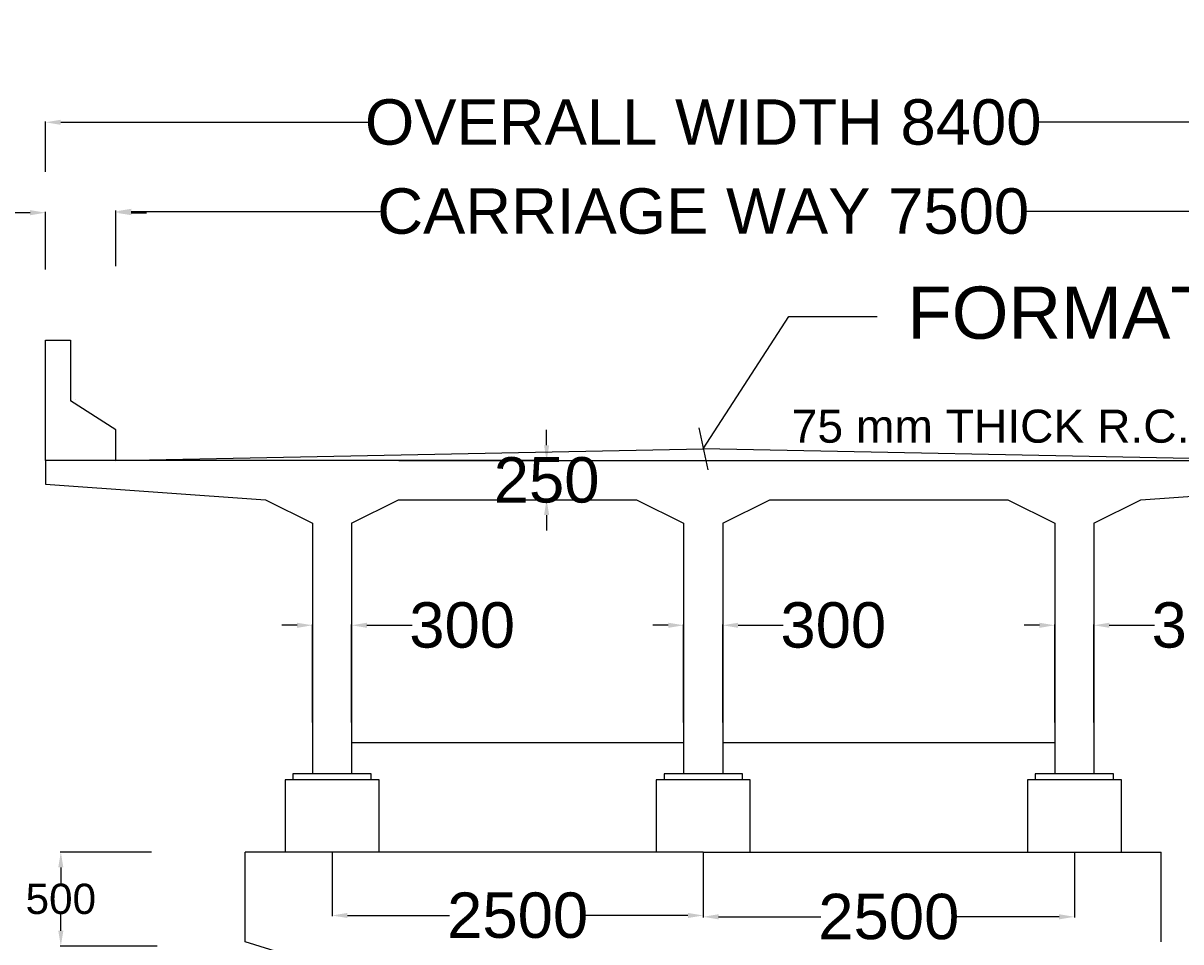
# Model space of a CAD drawing. Extents: x 586212 to 1787843, y 514956 to 1583660.
# Tile 10 of 14: x 793236 to 831491, y 743316 to 773677. Entities that reach past the tile are written whole.
import ezdxf

# ---------------------------------------------------------------- set-up
doc = ezdxf.new("R2010")
doc.units = ezdxf.units.MI
doc.header["$MEASUREMENT"] = 0
doc.layers.add('DIMENISION', color=4, linetype='Continuous', lineweight=13)
doc.layers.add('TEXT', color=3, linetype='Continuous')
doc.styles.add('ROMAND 25', font='romand.shx', dxfattribs={"height": 180})
doc.styles.get("Standard").update_dxf_attribs({"font": 'arial.ttf', "height": 500})
doc.dimstyles.new('bASANT jAIN  NMM', dxfattribs={"dimscale": 0.507, "dimtxt": 500, "dimasz": 1000, "dimexe": 50, "dimexo": 25, "dimgap": 0.09, "dimtad": 0, "dimtih": 1, "dimtoh": 1, "dimdec": 0, "dimzin": 0, "dimdsep": 46, "dimtxsty": 'Standard', "dimcen": 0.09, "dimclrd": 256, "dimclre": 256, "dimadec": 0, "dimazin": 0, "dimtfac": 1, "dimtdec": 0, "dimtix": 1, "dimtofl": 0, "dimtmove": 0, "dimatfit": 0, "dimfxl": 300, "dimtolj": 1, "dimtzin": 0, "dimlwd": -1, "dimlwe": -1, "dimarcsym": 0})
doc.dimstyles.new('SIDDIQUI', dxfattribs={"dimtxt": 1, "dimasz": 2.5, "dimexe": 0.18, "dimexo": 0.0625, "dimgap": 1, "dimtad": 1, "dimdec": 0, "dimzin": 0, "dimdsep": 46, "dimtxsty": 'ROMAND 25', "dimblk": 'OBLIQUE', "dimcen": 0.09, "dimdle": 1, "dimclrt": 1, "dimadec": 0, "dimazin": 0, "dimtfac": 1, "dimtdec": 0, "dimtofl": 0, "dimtmove": 0, "dimatfit": 3, "dimldrblk": 'OBLIQUE', "dimfxl": 1, "dimtolj": 1, "dimtzin": 0, "dimarcsym": 0})

# ---------------------------------------------------------------- blocks, each defined once
blk = doc.blocks.new('*D95')
at = {"ltscale": 0.5, "transparency": 16777216}
for p, q in [((793973, 768764), (793973, 770425)), ((794480, 770400), (804629, 770400)), ((836936, 770400), (826787, 770400)), ((837443, 768512), (837443, 770425))]:
    blk.add_line(p, q, dxfattribs=at)
for points in [[(794480, 770484), (794480, 770315), (793973, 770400)], [(836936, 770484), (836936, 770315), (837443, 770400)]]:
    blk.add_solid(points, dxfattribs=at)
at = {"layer": 'Defpoints', "color": 0, "ltscale": 0.5, "transparency": 16777216}
for p in [(837443, 770400), (793973, 768752), (837443, 768500)]:
    blk.add_point(p, dxfattribs=at)
at = {"color": 0, "ltscale": 0.5, "transparency": 16777216, "insert": (815708, 770400), "char_height": 500, "attachment_point": 5}
blk.add_mtext('\\A1;{\\H3x;OVERALL WIDTH 8400}', dxfattribs=at)
blk = doc.blocks.new('*D96')
at = {"ltscale": 0.5, "transparency": 16777216}
for p, q in [((796302, 766837), (796302, 767483)), ((796809, 767457), (805038, 767457)), ((834607, 767457), (826378, 767457)), ((835114, 766005), (835114, 767483))]:
    blk.add_line(p, q, dxfattribs=at)
for points in [[(796809, 767542), (796809, 767373), (796302, 767457)], [(834607, 767542), (834607, 767373), (835114, 767457)]]:
    blk.add_solid(points, dxfattribs=at)
at = {"layer": 'Defpoints', "color": 0, "ltscale": 0.5, "transparency": 16777216}
for p in [(835114, 767457), (796302, 766825), (835114, 765992)]:
    blk.add_point(p, dxfattribs=at)
at = {"color": 0, "ltscale": 0.5, "transparency": 16777216, "insert": (815708, 767457), "char_height": 500, "attachment_point": 5}
blk.add_mtext('\\A1;{\\H3x;CARRIAGE WAY 7500}', dxfattribs=at)
blk = doc.blocks.new('*D97')
at = {"ltscale": 0.5, "transparency": 16777216}
for p, q in [((793466, 767413), (791290, 767413)), ((793973, 765535), (793973, 767439)), ((796302, 765651), (796302, 767439)), ((796809, 767413), (797316, 767413))]:
    blk.add_line(p, q, dxfattribs=at)
for points in [[(793466, 767498), (793466, 767329), (793973, 767413)], [(796809, 767498), (796809, 767329), (796302, 767413)]]:
    blk.add_solid(points, dxfattribs=at)
at = {"layer": 'Defpoints', "color": 0, "ltscale": 0.5, "transparency": 16777216}
for p in [(796302, 767413), (793973, 765522), (796302, 765639)]:
    blk.add_point(p, dxfattribs=at)
at = {"color": 0, "ltscale": 0.5, "transparency": 16777216, "insert": (789605, 767413), "char_height": 500, "attachment_point": 5}
blk.add_mtext('\\A1;{\\H3x;450}', dxfattribs=at)
blk = doc.blocks.new('_Oblique')
at = {"color": 0, "linetype": 'ByBlock', "lineweight": -2}
blk.add_line((-0.5, -0.5), (0.5, 0.5), dxfattribs=at)
blk = doc.blocks.new('*D99')
at = {"ltscale": 0.5, "transparency": 16777216}
for p, q in [((797480, 746283), (794455, 746283)), ((794481, 745776), (794481, 745241)), ((794481, 743685), (794481, 744220)), ((797664, 743178), (794455, 743178))]:
    blk.add_line(p, q, dxfattribs=at)
for points in [[(794396, 745776), (794565, 745776), (794481, 746283)], [(794396, 743685), (794565, 743685), (794481, 743178)]]:
    blk.add_solid(points, dxfattribs=at)
at = {"layer": 'Defpoints', "color": 0, "ltscale": 0.5, "transparency": 16777216}
for p in [(794481, 746283), (797493, 746283), (797677, 743178)]:
    blk.add_point(p, dxfattribs=at)
at = {"color": 0, "ltscale": 0.5, "transparency": 16777216, "insert": (794481, 744730), "char_height": 500, "attachment_point": 5}
blk.add_mtext('\\A1;{\\H2x;500}', dxfattribs=at)
blk = doc.blocks.new('*D118')
at = {"ltscale": 0.5, "transparency": 16777216}
for p, q in [((803443, 746270), (803443, 744162)), ((815708, 746270), (815708, 744162)), ((803950, 744187), (807326, 744187)), ((815201, 744187), (811826, 744187))]:
    blk.add_line(p, q, dxfattribs=at)
for points in [[(803950, 744272), (803950, 744103), (803443, 744187)], [(815201, 744272), (815201, 744103), (815708, 744187)]]:
    blk.add_solid(points, dxfattribs=at)
at = {"layer": 'Defpoints', "color": 0, "ltscale": 0.5, "transparency": 16777216}
for p in [(803443, 746283), (815708, 746283), (815708, 744187)]:
    blk.add_point(p, dxfattribs=at)
at = {"color": 0, "ltscale": 0.5, "transparency": 16777216, "insert": (809576, 744187), "char_height": 500, "attachment_point": 5}
blk.add_mtext('\\A1;{\\H3x;2500}', dxfattribs=at)
blk = doc.blocks.new('*D119')
at = {"ltscale": 0.5, "transparency": 16777216}
for p, q in [((815708, 746270), (815708, 744118)), ((827973, 746270), (827973, 744118)), ((816215, 744143), (819591, 744143)), ((827466, 744143), (824091, 744143))]:
    blk.add_line(p, q, dxfattribs=at)
for points in [[(816215, 744228), (816215, 744059), (815708, 744143)], [(827466, 744228), (827466, 744059), (827973, 744143)]]:
    blk.add_solid(points, dxfattribs=at)
at = {"layer": 'Defpoints', "color": 0, "ltscale": 0.5, "transparency": 16777216}
for p in [(815708, 746283), (827973, 746283), (815708, 744143)]:
    blk.add_point(p, dxfattribs=at)
at = {"color": 0, "ltscale": 0.5, "transparency": 16777216, "insert": (821841, 744143), "char_height": 500, "attachment_point": 5}
blk.add_mtext('\\A1;{\\H3x;2500}', dxfattribs=at)
blk = doc.blocks.new('*D120')
at = {"ltscale": 0.5, "transparency": 16777216}
for p, q in [((810533, 759727), (810533, 760234)), ((805655, 759220), (810559, 759220)), ((805655, 757927), (810559, 757927)), ((810533, 757420), (810533, 756913))]:
    blk.add_line(p, q, dxfattribs=at)
for points in [[(810449, 759727), (810618, 759727), (810533, 759220)], [(810449, 757420), (810618, 757420), (810533, 757927)]]:
    blk.add_solid(points, dxfattribs=at)
at = {"layer": 'Defpoints', "color": 0, "ltscale": 0.5, "transparency": 16777216}
for p in [(805643, 759220), (810533, 759220), (805643, 757927)]:
    blk.add_point(p, dxfattribs=at)
at = {"color": 0, "ltscale": 0.5, "transparency": 16777216, "insert": (810533, 758573), "char_height": 500, "attachment_point": 5}
blk.add_mtext('\\A1;{\\H3x;250}', dxfattribs=at)
blk = doc.blocks.new('*D102')
at = {"ltscale": 0.5, "transparency": 16777216}
for p, q in [((802290, 753778), (801783, 753778)), ((802797, 750565), (802797, 753803)), ((804090, 750565), (804090, 753803)), ((804597, 753778), (806088, 753778))]:
    blk.add_line(p, q, dxfattribs=at)
for points in [[(802290, 753862), (802290, 753693), (802797, 753778)], [(804597, 753862), (804597, 753693), (804090, 753778)]]:
    blk.add_solid(points, dxfattribs=at)
at = {"layer": 'Defpoints', "color": 0, "ltscale": 0.5, "transparency": 16777216}
for p in [(804090, 753778), (802797, 750552), (804090, 750552)]:
    blk.add_point(p, dxfattribs=at)
at = {"color": 0, "ltscale": 0.5, "transparency": 16777216, "insert": (807742, 753778), "char_height": 500, "attachment_point": 5}
blk.add_mtext('\\A1;{\\H3x;300}', dxfattribs=at)
blk = doc.blocks.new('*D103')
at = {"ltscale": 0.5, "transparency": 16777216}
for p, q in [((814554, 753778), (814047, 753778)), ((815061, 750565), (815061, 753803)), ((816355, 750565), (816355, 753803)), ((816862, 753778), (818352, 753778))]:
    blk.add_line(p, q, dxfattribs=at)
for points in [[(814554, 753862), (814554, 753693), (815061, 753778)], [(816862, 753862), (816862, 753693), (816355, 753778)]]:
    blk.add_solid(points, dxfattribs=at)
at = {"layer": 'Defpoints', "color": 0, "ltscale": 0.5, "transparency": 16777216}
for p in [(816355, 753778), (815061, 750552), (816355, 750552)]:
    blk.add_point(p, dxfattribs=at)
at = {"color": 0, "ltscale": 0.5, "transparency": 16777216, "insert": (820006, 753778), "char_height": 500, "attachment_point": 5}
blk.add_mtext('\\A1;{\\H3x;300}', dxfattribs=at)
blk = doc.blocks.new('*D104')
at = {"ltscale": 0.5, "transparency": 16777216}
for p, q in [((826819, 753778), (826312, 753778)), ((827326, 750565), (827326, 753803)), ((828620, 750565), (828620, 753803)), ((829127, 753778), (830617, 753778))]:
    blk.add_line(p, q, dxfattribs=at)
for points in [[(826819, 753862), (826819, 753693), (827326, 753778)], [(829127, 753862), (829127, 753693), (828620, 753778)]]:
    blk.add_solid(points, dxfattribs=at)
at = {"layer": 'Defpoints', "color": 0, "ltscale": 0.5, "transparency": 16777216}
for p in [(828620, 753778), (827326, 750552), (828620, 750552)]:
    blk.add_point(p, dxfattribs=at)
at = {"color": 0, "ltscale": 0.5, "transparency": 16777216, "insert": (832271, 753778), "char_height": 500, "attachment_point": 5}
blk.add_mtext('\\A1;{\\H3x;300}', dxfattribs=at)

msp = doc.modelspace()

# ---------------------------------------------------------------- linework, layer by layer
at = {"color": 0, "ltscale": 0.5}
for p, q in [((793973.2, 760772.8), (793973.2, 763198.5)), ((793973.2, 763198.5), (794802.9, 763198.5)), ((793973.2, 759220.3), (793973.2, 760772.8)), ((796301.9, 759220.3), (815708.2, 759608.4)), ((835114.4, 759220.3), (815708.2, 759608.4)), ((798441.8, 759220.3), (793973.2, 759220.3)), ((793973.2, 759220.3), (793973.2, 758444)), ((810533.2, 759220.3), (796301.9, 759220.3)), ((810533.2, 759220.3), (835114.4, 759220.3)), ((793973.2, 758444), (801244.1, 757926.5)), ((830172.3, 757926.5), (837443.2, 758444)), ((801244.1, 757926.5), (802796.6, 757150.3)), ((804090.3, 757150.3), (805642.8, 757926.5)), ((805642.8, 757926.5), (813508.8, 757926.5)), ((813508.8, 757926.5), (815061.3, 757150.3)), ((816355.1, 757150.3), (817907.6, 757926.5)), ((817907.6, 757926.5), (825773.6, 757926.5)), ((825773.6, 757926.5), (827326.1, 757150.3)), ((828619.8, 757150.3), (830172.3, 757926.5)), ((802796.6, 757150.3), (802796.6, 750552.1)), ((804090.3, 757150.3), (804090.3, 750552.1)), ((815061.3, 757150.3), (815061.3, 750552.1)), ((816355.1, 757150.3), (816355.1, 750552.1)), ((827326.1, 757150.3), (827326.1, 750552.1)), ((828619.8, 757150.3), (828619.8, 750552.1)), ((802796.6, 750552.1), (802796.6, 748870.3)), ((804090.3, 750552.1), (804090.3, 748870.3)), ((815061.3, 750552.1), (815061.3, 748870.3)), ((816355.1, 750552.1), (816355.1, 748870.3)), ((827326.1, 750552.1), (827326.1, 748870.3)), ((828619.8, 750552.1), (828619.8, 748870.3)), ((804090.3, 749905.3), (815061.3, 749905.3)), ((816355.1, 749905.3), (827326.1, 749905.3)), ((804995.9, 748668.4), (801890.9, 748668.4)), ((801890.9, 748668.4), (801890.9, 746282.8)), ((804737.2, 748870.3), (802149.7, 748870.3)), ((802149.7, 748870.3), (802149.7, 748668.4)), ((804737.2, 748668.4), (804737.2, 748870.3)), ((804995.9, 746282.8), (804995.9, 748668.4)), ((817260.7, 748668.4), (814155.7, 748668.4)), ((814155.7, 748668.4), (814155.7, 746282.8)), ((817001.9, 748870.3), (814414.4, 748870.3)), ((814414.4, 748870.3), (814414.4, 748668.4)), ((817001.9, 748668.4), (817001.9, 748870.3)), ((817260.7, 746282.8), (817260.7, 748668.4)), ((829525.4, 748668.4), (826420.4, 748668.4)), ((826420.4, 748668.4), (826420.4, 746282.8)), ((829266.7, 748870.3), (826679.2, 748870.3)), ((826679.2, 748870.3), (826679.2, 748668.4)), ((829266.7, 748668.4), (829266.7, 748870.3)), ((829525.4, 746282.8), (829525.4, 748668.4)), ((815708.2, 746282.8), (800571.3, 746282.8)), ((800571.3, 743316.9), (800571.3, 746282.8)), ((815708.2, 746282.8), (830845.1, 746282.8)), ((826420.4, 746282.8), (827972.9, 746282.8)), ((830845.1, 743315.8), (830845.1, 746282.8)), ((811050.7, 740079.7), (800571.3, 743316.9))]:
    msp.add_line(p, q, dxfattribs=at)
at = {"ltscale": 0.5}
for p, q in [((794802.9, 763198.5), (794802.9, 761191)), ((794960, 761229.7), (794960, 761229.7))]:
    msp.add_line(p, q, dxfattribs=at)
at = {"ltscale": 10}
for p, q in [((796301.9, 760241), (794802.9, 761191)), ((796301.9, 759220.3), (796301.9, 760241))]:
    msp.add_line(p, q, dxfattribs=at)

# ---------------------------------------------------------------- texts
at = {"layer": 'TEXT', "color": 0, "ltscale": 0.5, "width": 38244.944, "attachment_point": 1}
for s, insert, char_height in [('FORMATION LEVEL RL103.065 M. ', (822448.2, 764971.8), 1725), ('75 mm THICK R.C.C. W.C.', (818633.1, 760904.1), 1092.5)]:
    msp.add_mtext(s, dxfattribs=dict(at, insert=insert, char_height=char_height))

# ---------------------------------------------------------------- dimensions: what is measured, and where the dimension line sits
at = {"color": 0, "ltscale": 0.5}
for base, p1, p2, text, picture, middle in [((837443.2, 770399.9), (793973.2, 768751.6), (837443.2, 768499.8), '{\\H3x;OVERALL WIDTH 8400}', '*D95', (815708.2, 770399.9)), ((835114.4, 767457.2), (796301.9, 766824.6), (835114.4, 765992.4), '{\\H3x;CARRIAGE WAY 7500}', '*D96', (815708.2, 767457.2))]:
    dim = msp.add_linear_dim(base=base, p1=p1, p2=p2, text=text, dimstyle='bASANT jAIN  NMM', dxfattribs=at)
    dim.commit()
    dim.dimension.update_dxf_attribs({"geometry": picture, "text_midpoint": middle})
dim = msp.add_linear_dim(base=(796301.9, 767413.5), p1=(793973.2, 765522), p2=(796301.9, 765638.7), text='{\\H3x;450}', dimstyle='bASANT jAIN  NMM', dxfattribs=at)
dim.commit()
dim.dimension.update_dxf_attribs({"geometry": '*D97', "text_midpoint": (789605.4, 767413.5), "dimtype": 160})
dim = msp.add_linear_dim(base=(810533.2, 759220.3), p1=(805642.8, 757926.5), p2=(805642.8, 759220.3), angle=90, text='{\\H3x;250}', dimstyle='bASANT jAIN  NMM', override={"dimfxl": 0.18}, dxfattribs=at)
dim.commit()
dim.dimension.update_dxf_attribs({"geometry": '*D120', "text_midpoint": (810533.2, 758573.4)})
for base, p1, p2, picture, middle in [((804090.3, 753777.7), (802796.6, 750552.1), (804090.3, 750552.1), '*D102', (807741.6, 753777.7)), ((816355.1, 753777.7), (815061.3, 750552.1), (816355.1, 750552.1), '*D103', (820006.4, 753777.7)), ((828619.8, 753777.7), (827326.1, 750552.1), (828619.8, 750552.1), '*D104', (832271.1, 753777.7))]:
    dim = msp.add_linear_dim(base=base, p1=p1, p2=p2, text='{\\H3x;300}', dimstyle='bASANT jAIN  NMM', override={"dimfxl": 0.18}, dxfattribs=at)
    dim.commit()
    dim.dimension.update_dxf_attribs({"geometry": picture, "text_midpoint": middle, "dimtype": 160})
dim = msp.add_linear_dim(base=(794480.8, 746282.8), p1=(797676.9, 743177.8), p2=(797492.7, 746282.8), angle=90, text='{\\H2x;500}', dimstyle='bASANT jAIN  NMM', dxfattribs=at)
dim.commit()
dim.dimension.update_dxf_attribs({"geometry": '*D99', "text_midpoint": (794480.8, 744730.3)})
for base, p1, picture, middle in [((815708.2, 744187.2), (803443.4, 746282.8), '*D118', (809575.8, 744187.2)), ((815708.2, 744143.4), (827972.9, 746282.8), '*D119', (821840.6, 744143.4))]:
    dim = msp.add_linear_dim(base=base, p1=p1, p2=(815708.2, 746282.8), text='{\\H3x;2500}', dimstyle='bASANT jAIN  NMM', override={"dimfxl": 0.18}, dxfattribs=at)
    dim.commit()
    dim.dimension.update_dxf_attribs({"geometry": picture, "text_midpoint": middle})

# ---------------------------------------------------------------- leaders
at = {"layer": 'DIMENISION', "color": 0, "ltscale": 0.5}
msp.add_leader([(815708.2, 759608.4), (818537.1, 763987.6), (821460.4, 763987.6)], dimstyle='SIDDIQUI', override={"dimtxt": 1250, "dimasz": 1000, "dimexe": 500, "dimexo": 500, "dimgap": 500, "dimtad": 0, "dimdle": 100, "dimclrd": 0}, dxfattribs=at)

doc.saveas('drawing.dxf')
